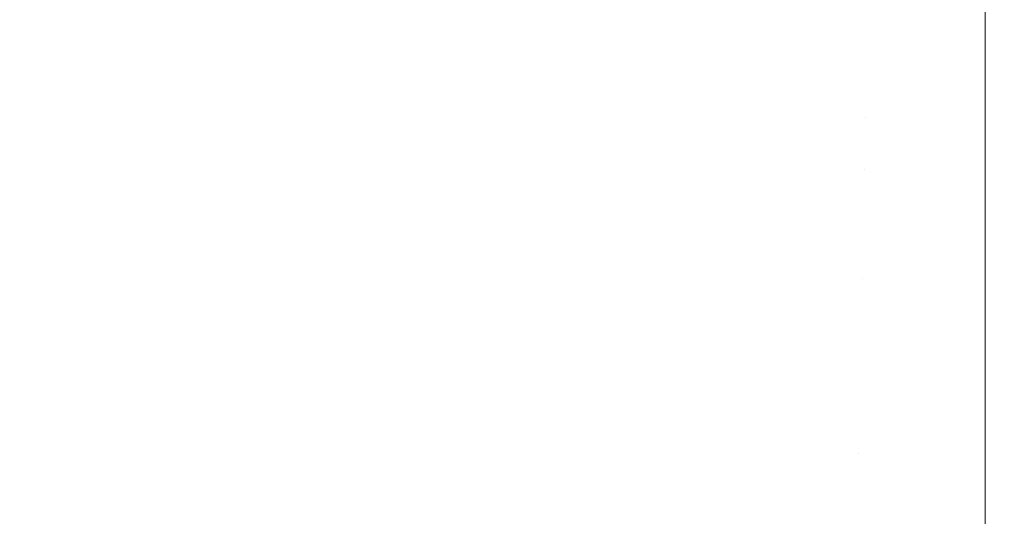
# Model space of a CAD drawing. Header units: centimetres. Extents: x -17.1 to 18.2, y 3.4 to 5.2.
# Tile 96 of 256: x -5.1382 to -5.0983, y 3.6499 to 3.6701. Entities that reach past the tile are written whole.
import ezdxf

# ---------------------------------------------------------------- set-up
doc = ezdxf.new("R2010")
doc.units = ezdxf.units.CM
doc.header["$LTSCALE"] = 2.54
doc.layers.add('Lucido design-1', color=7, linetype='Continuous')

# ---------------------------------------------------------------- blocks, each defined once
blk = doc.blocks.new('Gruppo-4-1')
at = {"color": 7, "linetype": 'Continuous', "lineweight": 9}
blk.add_3dface([(-17.020308, 5.100212, -1872.215514), (-17.020308, 3.500212, -1872.215514), (18.147234, 3.500212, -1872.215514), (18.147234, 5.100212, -1872.215514)], dxfattribs=at)
for points, invisible_edges in [([(-5.132353, 3.673485, -1872.989037), (-5.127693, 3.672041, -1872.989037), (-5.127943, 3.670047, -1872.990856), (-5.132643, 3.671504, -1872.990856)], 15), ([(-5.132944, 3.669454, -1872.992638), (-5.137638, 3.671138, -1872.992638), (-5.137296, 3.673173, -1872.990856), (-5.132643, 3.671504, -1872.990856)], 15), ([(-5.142278, 3.673032, -1872.992638), (-5.137638, 3.671138, -1872.992638), (-5.137992, 3.669036, -1872.994379), (-5.142674, 3.670947, -1872.994379)], 15), ([(-5.122791, 3.672746, -1872.987182), (-5.118096, 3.671744, -1872.987182), (-5.118257, 3.669801, -1872.989037), (-5.122992, 3.670812, -1872.989037)], 15), ([(-5.123201, 3.668808, -1872.990856), (-5.127943, 3.670047, -1872.990856), (-5.127693, 3.672041, -1872.989037), (-5.122992, 3.670812, -1872.989037)], 15), ([(-5.132643, 3.671504, -1872.990856), (-5.127943, 3.670047, -1872.990856), (-5.128201, 3.667984, -1872.992638), (-5.132944, 3.669454, -1872.992638)], 15), ([(-5.113494, 3.669013, -1872.989037), (-5.118257, 3.669801, -1872.989037), (-5.118096, 3.671744, -1872.987182), (-5.113373, 3.670962, -1872.987182)], 15), ([(-5.133254, 3.667336, -1872.994379), (-5.137992, 3.669036, -1872.994379), (-5.137638, 3.671138, -1872.992638), (-5.132944, 3.669454, -1872.992638)], 15), ([(-5.142674, 3.670947, -1872.994379), (-5.137992, 3.669036, -1872.994379), (-5.138357, 3.666866, -1872.996074), (-5.143083, 3.668796, -1872.996074)], 15), ([(-5.122992, 3.670812, -1872.989037), (-5.118257, 3.669801, -1872.989037), (-5.118425, 3.667788, -1872.990856), (-5.123201, 3.668808, -1872.990856)], 15), ([(-5.113373, 3.670962, -1872.987182), (-5.10863, 3.670401, -1872.987182), (-5.108711, 3.668447, -1872.989037), (-5.113494, 3.669013, -1872.989037)], 15), ([(-5.103872, 3.670065, -1872.987182), (-5.099108, 3.670923, -1872.986225), (-5.099108, 3.667771, -1872.989242), (-5.103913, 3.668108, -1872.989037)], 13), ([(-5.099108, 3.670923, -1872.986225), (6.226033, 3.670923, -1872.986225), (6.226033, 3.667771, -1872.989242), (-5.099108, 3.667771, -1872.989242)], 5), ([(-5.103913, 3.668108, -1872.989037), (-5.108711, 3.668447, -1872.989037), (-5.10863, 3.670401, -1872.987182), (-5.103872, 3.670065, -1872.987182)], 15), ([(-5.123417, 3.666734, -1872.992638), (-5.128201, 3.667984, -1872.992638), (-5.127943, 3.670047, -1872.990856), (-5.123201, 3.668808, -1872.990856)], 15), ([(-5.11362, 3.666993, -1872.990856), (-5.118425, 3.667788, -1872.990856), (-5.118257, 3.669801, -1872.989037), (-5.113494, 3.669013, -1872.989037)], 15), ([(-5.132944, 3.669454, -1872.992638), (-5.128201, 3.667984, -1872.992638), (-5.128468, 3.665853, -1872.994379), (-5.133254, 3.667336, -1872.994379)], 15), ([(-5.133575, 3.66515, -1872.996074), (-5.138357, 3.666866, -1872.996074), (-5.137992, 3.669036, -1872.994379), (-5.133254, 3.667336, -1872.994379)], 15), ([(-5.123201, 3.668808, -1872.990856), (-5.118425, 3.667788, -1872.990856), (-5.118598, 3.665705, -1872.992638), (-5.123417, 3.666734, -1872.992638)], 15), ([(-5.113494, 3.669013, -1872.989037), (-5.108711, 3.668447, -1872.989037), (-5.108794, 3.666422, -1872.990856), (-5.11362, 3.666993, -1872.990856)], 15), ([(-5.103955, 3.66608, -1872.990856), (-5.108794, 3.666422, -1872.990856), (-5.108711, 3.668447, -1872.989037), (-5.103913, 3.668108, -1872.989037)], 15), ([(-5.12364, 3.664591, -1872.994379), (-5.128468, 3.665853, -1872.994379), (-5.128201, 3.667984, -1872.992638), (-5.123417, 3.666734, -1872.992638)], 15), ([(-5.103955, 3.66608, -1872.990856), (-5.103913, 3.668108, -1872.989037), (-5.099108, 3.667771, -1872.989242)], 11), ([(-5.11375, 3.664902, -1872.992638), (-5.118598, 3.665705, -1872.992638), (-5.118425, 3.667788, -1872.990856), (-5.11362, 3.666993, -1872.990856)], 15), ([(-5.099108, 3.667771, -1872.989242), (-5.099108, 3.664491, -1872.992118), (-5.103955, 3.66608, -1872.990856)], 10), ([(-5.099108, 3.667771, -1872.989242), (6.226033, 3.667771, -1872.989242), (6.226033, 3.664491, -1872.992118), (-5.099108, 3.664491, -1872.992118)], 5), ([(-5.133254, 3.667336, -1872.994379), (-5.128468, 3.665853, -1872.994379), (-5.128744, 3.663653, -1872.996074), (-5.133575, 3.66515, -1872.996074)], 15), ([(-5.133905, 3.662898, -1872.99772), (-5.138733, 3.66463, -1872.99772), (-5.138357, 3.666866, -1872.996074), (-5.133575, 3.66515, -1872.996074)], 15), ([(-5.123417, 3.666734, -1872.992638), (-5.118598, 3.665705, -1872.992638), (-5.118777, 3.663553, -1872.994379), (-5.12364, 3.664591, -1872.994379)], 15), ([(-5.11362, 3.666993, -1872.990856), (-5.108794, 3.666422, -1872.990856), (-5.108881, 3.664327, -1872.992638), (-5.11375, 3.664902, -1872.992638)], 15), ([(-5.103998, 3.663981, -1872.992638), (-5.108881, 3.664327, -1872.992638), (-5.108794, 3.666422, -1872.990856), (-5.103955, 3.66608, -1872.990856)], 15), ([(-5.103955, 3.66608, -1872.990856), (-5.099108, 3.664491, -1872.992118), (-5.103998, 3.663981, -1872.992638)], 11), ([(-5.12387, 3.662379, -1872.996074), (-5.128744, 3.663653, -1872.996074), (-5.128468, 3.665853, -1872.994379), (-5.12364, 3.664591, -1872.994379)], 15), ([(-5.113885, 3.662743, -1872.994379), (-5.118777, 3.663553, -1872.994379), (-5.118598, 3.665705, -1872.992638), (-5.11375, 3.664902, -1872.992638)], 15), ([(-5.133575, 3.66515, -1872.996074), (-5.128744, 3.663653, -1872.996074), (-5.129028, 3.661387, -1872.99772), (-5.133905, 3.662898, -1872.99772)], 15), ([(-5.11375, 3.664902, -1872.992638), (-5.108881, 3.664327, -1872.992638), (-5.108971, 3.662162, -1872.994379), (-5.113885, 3.662743, -1872.994379)], 15), ([(-5.134245, 3.660581, -1872.999315), (-5.13912, 3.66233, -1872.999315), (-5.138733, 3.66463, -1872.99772), (-5.133905, 3.662898, -1872.99772)], 15), ([(-5.12364, 3.664591, -1872.994379), (-5.118777, 3.663553, -1872.994379), (-5.118961, 3.661332, -1872.996074), (-5.12387, 3.662379, -1872.996074)], 15), ([(-5.104043, 3.661813, -1872.994379), (-5.108971, 3.662162, -1872.994379), (-5.108881, 3.664327, -1872.992638), (-5.103998, 3.663981, -1872.992638)], 15), ([(-5.103998, 3.663981, -1872.992638), (-5.099108, 3.664491, -1872.992118), (-5.099108, 3.661088, -1872.994849), (-5.104043, 3.661813, -1872.994379)], 13), ([(-5.099108, 3.664491, -1872.992118), (6.226033, 3.664491, -1872.992118), (6.226033, 3.661088, -1872.994849), (-5.099108, 3.661088, -1872.994849)], 5), ([(-5.124108, 3.660101, -1872.99772), (-5.129028, 3.661387, -1872.99772), (-5.128744, 3.663653, -1872.996074), (-5.12387, 3.662379, -1872.996074)], 15), ([(-5.114023, 3.660514, -1872.996074), (-5.118961, 3.661332, -1872.996074), (-5.118777, 3.663553, -1872.994379), (-5.113885, 3.662743, -1872.994379)], 15), ([(-5.133905, 3.662898, -1872.99772), (-5.129028, 3.661387, -1872.99772), (-5.12932, 3.659055, -1872.999315), (-5.134245, 3.660581, -1872.999315)], 15), ([(-5.113885, 3.662743, -1872.994379), (-5.108971, 3.662162, -1872.994379), (-5.109064, 3.659928, -1872.996074), (-5.114023, 3.660514, -1872.996074)], 15), ([(-5.134594, 3.658199, -1873.000853), (-5.139517, 3.659966, -1873.000853), (-5.13912, 3.66233, -1872.999315), (-5.134245, 3.660581, -1872.999315)], 15), ([(-5.12387, 3.662379, -1872.996074), (-5.118961, 3.661332, -1872.996074), (-5.119151, 3.659043, -1872.99772), (-5.124108, 3.660101, -1872.99772)], 15), ([(-5.104089, 3.659576, -1872.996074), (-5.109064, 3.659928, -1872.996074), (-5.108971, 3.662162, -1872.994379), (-5.104043, 3.661813, -1872.994379)], 15), ([(-5.104043, 3.661813, -1872.994379), (-5.099108, 3.661088, -1872.994849), (-5.104089, 3.659576, -1872.996074)], 11), ([(-5.124352, 3.657756, -1872.999315), (-5.12932, 3.659055, -1872.999315), (-5.129028, 3.661387, -1872.99772), (-5.124108, 3.660101, -1872.99772)], 15), ([(-5.114166, 3.658217, -1872.99772), (-5.119151, 3.659043, -1872.99772), (-5.118961, 3.661332, -1872.996074), (-5.114023, 3.660514, -1872.996074)], 15), ([(-5.104089, 3.659576, -1872.996074), (-5.099108, 3.661088, -1872.994849), (-5.099108, 3.65757, -1872.997429)], 9), ([(-5.099108, 3.661088, -1872.994849), (6.226033, 3.661088, -1872.994849), (6.226033, 3.65757, -1872.997429), (-5.099108, 3.65757, -1872.997429)], 5), ([(-5.134245, 3.660581, -1872.999315), (-5.12932, 3.659055, -1872.999315), (-5.12962, 3.656658, -1873.000853), (-5.134594, 3.658199, -1873.000853)], 15), ([(-5.114023, 3.660514, -1872.996074), (-5.109064, 3.659928, -1872.996074), (-5.109159, 3.657626, -1872.99772), (-5.114166, 3.658217, -1872.99772)], 15), ([(-5.134952, 3.655755, -1873.002333), (-5.139925, 3.65754, -1873.002333), (-5.139517, 3.659966, -1873.000853), (-5.134594, 3.658199, -1873.000853)], 15), ([(-5.124108, 3.660101, -1872.99772), (-5.119151, 3.659043, -1872.99772), (-5.119347, 3.656688, -1872.999315), (-5.124352, 3.657756, -1872.999315)], 15), ([(-5.104137, 3.65727, -1872.99772), (-5.109159, 3.657626, -1872.99772), (-5.109064, 3.659928, -1872.996074), (-5.104089, 3.659576, -1872.996074)], 15), ([(-5.099108, 3.65757, -1872.997429), (-5.104137, 3.65727, -1872.99772), (-5.104089, 3.659576, -1872.996074)], 11), ([(-5.124603, 3.655346, -1873.000853), (-5.12962, 3.656658, -1873.000853), (-5.12932, 3.659055, -1872.999315), (-5.124352, 3.657756, -1872.999315)], 15), ([(-5.114313, 3.655854, -1872.999315), (-5.119347, 3.656688, -1872.999315), (-5.119151, 3.659043, -1872.99772), (-5.114166, 3.658217, -1872.99772)], 15), ([(-5.134594, 3.658199, -1873.000853), (-5.12962, 3.656658, -1873.000853), (-5.129928, 3.654199, -1873.002333), (-5.134952, 3.655755, -1873.002333)], 15), ([(-5.114166, 3.658217, -1872.99772), (-5.109159, 3.657626, -1872.99772), (-5.109257, 3.655257, -1872.999315), (-5.114313, 3.655854, -1872.999315)], 15), ([(-5.13532, 3.653251, -1873.003749), (-5.140343, 3.655054, -1873.003749), (-5.139925, 3.65754, -1873.002333), (-5.134952, 3.655755, -1873.002333)], 15), ([(-5.124352, 3.657756, -1872.999315), (-5.119347, 3.656688, -1872.999315), (-5.119548, 3.654268, -1873.000853), (-5.124603, 3.655346, -1873.000853)], 15), ([(-5.104186, 3.654898, -1872.999315), (-5.109257, 3.655257, -1872.999315), (-5.109159, 3.657626, -1872.99772), (-5.104137, 3.65727, -1872.99772)], 15), ([(-5.104137, 3.65727, -1872.99772), (-5.099108, 3.65757, -1872.997429), (-5.099108, 3.653942, -1872.999853), (-5.104186, 3.654898, -1872.999315)], 13), ([(-5.099108, 3.65757, -1872.997429), (6.226033, 3.65757, -1872.997429), (6.226033, 3.653942, -1872.999853), (-5.099108, 3.653942, -1872.999853)], 5), ([(-5.12486, 3.652874, -1873.002333), (-5.129928, 3.654199, -1873.002333), (-5.12962, 3.656658, -1873.000853), (-5.124603, 3.655346, -1873.000853)], 15), ([(-5.114464, 3.653426, -1873.000853), (-5.119548, 3.654268, -1873.000853), (-5.119347, 3.656688, -1872.999315), (-5.114313, 3.655854, -1872.999315)], 15), ([(-5.134952, 3.655755, -1873.002333), (-5.129928, 3.654199, -1873.002333), (-5.130244, 3.651678, -1873.003749), (-5.13532, 3.653251, -1873.003749)], 15), ([(-5.114313, 3.655854, -1872.999315), (-5.109257, 3.655257, -1872.999315), (-5.109358, 3.652822, -1873.000853), (-5.114464, 3.653426, -1873.000853)], 15), ([(-5.124603, 3.655346, -1873.000853), (-5.119548, 3.654268, -1873.000853), (-5.119755, 3.651784, -1873.002333), (-5.12486, 3.652874, -1873.002333)], 15), ([(-5.104237, 3.65246, -1873.000853), (-5.109358, 3.652822, -1873.000853), (-5.109257, 3.655257, -1872.999315), (-5.104186, 3.654898, -1872.999315)], 15), ([(-5.135695, 3.650688, -1873.0051), (-5.140771, 3.65251, -1873.0051), (-5.140343, 3.655054, -1873.003749), (-5.13532, 3.653251, -1873.003749)], 15), ([(-5.104186, 3.654898, -1872.999315), (-5.099108, 3.653942, -1872.999853), (-5.104237, 3.65246, -1873.000853)], 11), ([(-5.125124, 3.65034, -1873.003749), (-5.130244, 3.651678, -1873.003749), (-5.129928, 3.654199, -1873.002333), (-5.12486, 3.652874, -1873.002333)], 15), ([(-5.114619, 3.650934, -1873.002333), (-5.119755, 3.651784, -1873.002333), (-5.119548, 3.654268, -1873.000853), (-5.114464, 3.653426, -1873.000853)], 15), ([(-5.104237, 3.65246, -1873.000853), (-5.099108, 3.653942, -1872.999853), (-5.099108, 3.650212, -1873.002117)], 9), ([(-5.099108, 3.653942, -1872.999853), (6.226033, 3.653942, -1872.999853), (6.226033, 3.650212, -1873.002117), (-5.099108, 3.650212, -1873.002117)], 5), ([(-5.13532, 3.653251, -1873.003749), (-5.130244, 3.651678, -1873.003749), (-5.130567, 3.649099, -1873.0051), (-5.135695, 3.650688, -1873.0051)], 15), ([(-5.114464, 3.653426, -1873.000853), (-5.109358, 3.652822, -1873.000853), (-5.109461, 3.650324, -1873.002333), (-5.114619, 3.650934, -1873.002333)], 15), ([(-5.12486, 3.652874, -1873.002333), (-5.119755, 3.651784, -1873.002333), (-5.119966, 3.649239, -1873.003749), (-5.125124, 3.65034, -1873.003749)], 15), ([(-5.104288, 3.649958, -1873.002333), (-5.109461, 3.650324, -1873.002333), (-5.109358, 3.652822, -1873.000853), (-5.104237, 3.65246, -1873.000853)], 15), ([(-5.136079, 3.64807, -1873.006381), (-5.141209, 3.64991, -1873.006381), (-5.140771, 3.65251, -1873.0051), (-5.135695, 3.650688, -1873.0051)], 15), ([(-5.099108, 3.650212, -1873.002117), (-5.104288, 3.649958, -1873.002333), (-5.104237, 3.65246, -1873.000853)], 11), ([(-5.125394, 3.647747, -1873.0051), (-5.130567, 3.649099, -1873.0051), (-5.130244, 3.651678, -1873.003749), (-5.125124, 3.65034, -1873.003749)], 15), ([(-5.114778, 3.64838, -1873.003749), (-5.119966, 3.649239, -1873.003749), (-5.119755, 3.651784, -1873.002333), (-5.114619, 3.650934, -1873.002333)], 15), ([(-5.114619, 3.650934, -1873.002333), (-5.109461, 3.650324, -1873.002333), (-5.109568, 3.647764, -1873.003749), (-5.114778, 3.64838, -1873.003749)], 15), ([(-5.135695, 3.650688, -1873.0051), (-5.130567, 3.649099, -1873.0051), (-5.130897, 3.646464, -1873.006381), (-5.136079, 3.64807, -1873.006381)], 15), ([(-5.125124, 3.65034, -1873.003749), (-5.119966, 3.649239, -1873.003749), (-5.120183, 3.646635, -1873.0051), (-5.125394, 3.647747, -1873.0051)], 15), ([(-5.104341, 3.647394, -1873.003749), (-5.109568, 3.647764, -1873.003749), (-5.109461, 3.650324, -1873.002333), (-5.104288, 3.649958, -1873.002333)], 15), ([(-5.104288, 3.649958, -1873.002333), (-5.099108, 3.650212, -1873.002117), (-5.099108, 3.646387, -1873.004215), (-5.104341, 3.647394, -1873.003749)], 13), ([(-5.099108, 3.650212, -1873.002117), (6.226033, 3.650212, -1873.002117), (6.226033, 3.646387, -1873.004215), (-5.099108, 3.646387, -1873.004215)], 5)]:
    blk.add_3dface(points, dxfattribs=dict(at, invisible_edges=invisible_edges))
blk = doc.blocks.new('Gruppo-5-1')
at = {"color": 7}
blk.add_blockref('Gruppo-4-1', (0, 0), dxfattribs=at)

msp = doc.modelspace()

# ---------------------------------------------------------------- block references
at = {"layer": 'Lucido design-1', "color": 7}
msp.add_blockref('Gruppo-5-1', (0, 0), dxfattribs=at)

doc.saveas('drawing.dxf')
